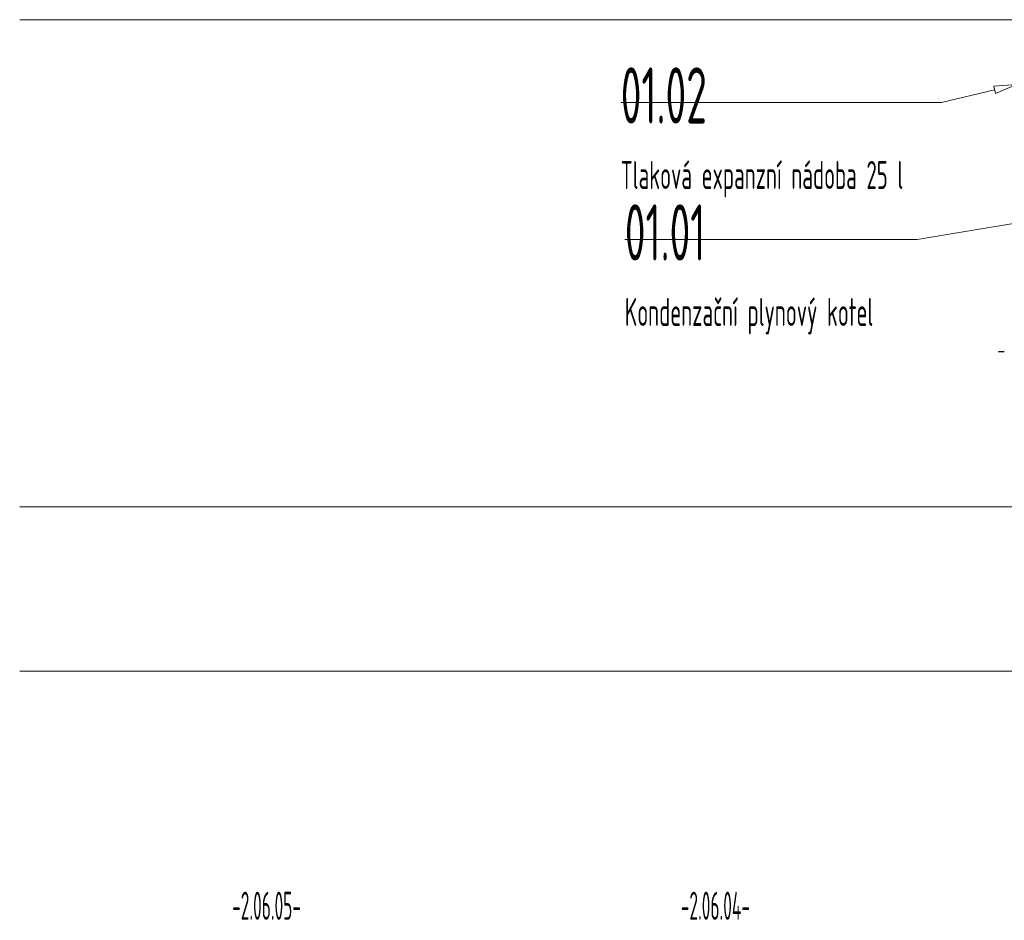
# Model space of a CAD drawing. Header units: millimetres. Extents: x 17747 to 112039, y -74980 to 446921.
# Tile 136 of 256: x 57168 to 61556, y -70520 to -66509. Entities that reach past the tile are written whole.
import ezdxf
from ezdxf.enums import TextEntityAlignment as Align

# ---------------------------------------------------------------- set-up
doc = ezdxf.new("R2010")
doc.units = ezdxf.units.MM
doc.linetypes.add('phl_thick', pattern=[0])
doc.layers.add('JS_VYT_POPIS - OBECNĚ', color=7, linetype='Continuous', lineweight=5)
doc.layers.add('VZT_50 POPIS - OBECNE', color=7, linetype='Continuous', lineweight=5)
doc.styles.add('VZT_POPIS', font='isocp.shx', dxfattribs={"width": 0.6, "height": 125})

# ---------------------------------------------------------------- blocks, each defined once
blk = doc.blocks.new('_ClosedBlank')
at = {"color": 0, "linetype": 'ByBlock', "lineweight": -2}
for p, q in [((-1, 0.167), (0, 0)), ((-1, 0.167), (-1, -0.167)), ((0, 0), (-1, -0.167))]:
    blk.add_line(p, q, dxfattribs=at)

msp = doc.modelspace()

# ---------------------------------------------------------------- linework, layer by layer
msp.add_line((61555.5, -67989.2), (61529.1, -67989.2))
at = {"layer": 'JS_VYT_POPIS - OBECNĚ', "linetype": 'ByBlock'}
for points in [[(61512.5, -66821.6), (61276.3, -66877.9)], [(59846.3, -66877.9), (61276.3, -66877.9)], [(61854.2, -67373.4), (61167.3, -67488.1)], [(59864.4, -67488.1), (61167.3, -67488.1)]]:
    msp.add_lwpolyline(points, dxfattribs=at)
at = {"layer": 'VZT_50 POPIS - OBECNE', "linetype": 'phl_thick'}
for p, q in [((57168, -66509.4), (76932.8, -66509.4)), ((57168, -68679.4), (76932.8, -68679.4)), ((57168, -69410.3), (76932.8, -69410.3))]:
    msp.add_line(p, q, dxfattribs=at)

# ---------------------------------------------------------------- block references
at = {"layer": 'JS_VYT_POPIS - OBECNĚ', "xscale": 100, "yscale": 100, "zscale": 100, "rotation": 13.40325721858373}
msp.add_blockref('_ClosedBlank', (61609.8, -66798.5), dxfattribs=at)

# ---------------------------------------------------------------- texts
at = {"layer": 'JS_VYT_POPIS - OBECNĚ', "style": 'VZT_POPIS', "width": 0.5}
for s, p in [('-2.06.05-', (58268, -70455.6)), ('-2.06.04-', (60268, -70455.6))]:
    msp.add_text(s, height=125, dxfattribs=at).set_placement(p, align=Align.MIDDLE_CENTER)
at = {"layer": 'JS_VYT_POPIS - OBECNĚ', "char_height": 125, "attachment_point": 1, "style": 'VZT_POPIS'}
for s, insert in [('\\pt1750;{\\H2x;01.02\\P\\ptz;}Tlaková expanzní nádoba 25 l', (59846.3, -66721.7)), ('\\pt1750;{\\H2x;01.01\\P\\ptz;}Kondenzační plynový kotel', (59864.4, -67331.8))]:
    msp.add_mtext(s, dxfattribs=dict(at, insert=insert))

doc.saveas('drawing.dxf')
